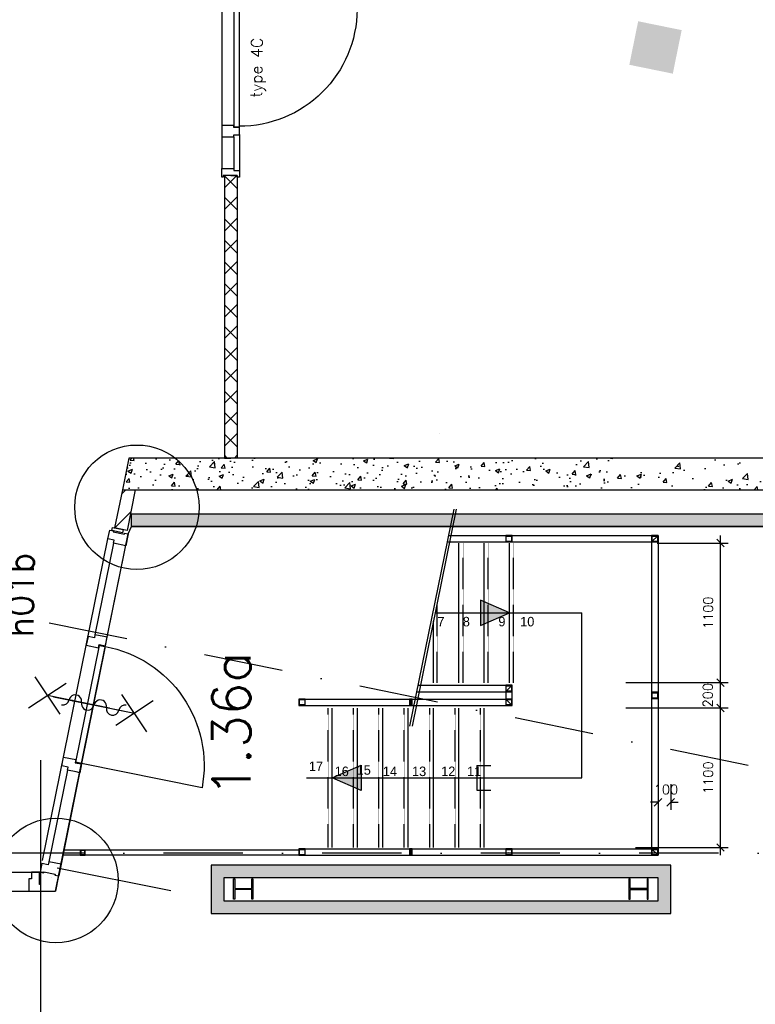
# Model space of a CAD drawing. Extents: x -84256 to 172857, y -58817 to 112048.
# Tile 16 of 90: x 15773 to 21572, y -1714 to 6048. Entities that reach past the tile are written whole.
import ezdxf
from ezdxf.enums import TextEntityAlignment as Align

# ---------------------------------------------------------------- set-up
doc = ezdxf.new("R2010")
doc.units = 0
doc.header["$LTSCALE"] = 50
doc.header["$MEASUREMENT"] = 0
doc.header["$PDMODE"] = 3
doc.header["$PDSIZE"] = 0.001
doc.linetypes.add('DASHDOT', pattern=[25, 12.5, -6.25, 0, -6.25])
doc.linetypes.add('DASHED', pattern=[0.75, 0.5, -0.25])
doc.layers.get('0').update_dxf_attribs({"linetype": 'CONTINUOUS'})
doc.layers.get('DEFPOINTS').update_dxf_attribs({"linetype": 'CONTINUOUS'})
for name, color, linetype in [('_DETAILNUMMERS', 4, 'CONTINUOUS'), ('_DETAILNUMMERSTEKST', 4, 'CONTINUOUS'), ('A--A22--_F123-', 9, 'CONTINUOUS'), ('A--A28--_F-2--', 7, 'CONTINUOUS'), ('A--L$7A-_STRAMIEN', 1, 'DASHDOT'), ('A--L21--_F-2--', 7, 'CONTINUOUS'), ('A--L21A2_ISOLATIE', 1, 'CONTINUOUS'), ('A--L22--', 7, 'CONTINUOUS'), ('A--L22--_F-2--', 7, 'CONTINUOUS'), ('A--L24--', 7, 'CONTINUOUS'), ('A--L28--', 7, 'CONTINUOUS'), ('A--L28--_F-2--', 7, 'CONTINUOUS'), ('A--L31--', 2, 'CONTINUOUS'), ('A--L31--_F-2--', 7, 'CONTINUOUS'), ('A--L31--_F123-', 7, 'CONTINUOUS'), ('A--L32--', 7, 'CONTINUOUS'), ('A--L32--_F123-', 1, 'CONTINUOUS'), ('A--L32--_F123-DRAAIR', 7, 'CONTINUOUS'), ('A--L3A1_VPORTS', 1, 'CONTINUOUS'), ('A--L65--', 7, 'CONTINUOUS'), ('A--L65--_F-23-', 7, 'CONTINUOUS'), ('A--L65--_F123-', 7, 'CONTINUOUS'), ('A--M$1A-_F123-', 1, 'CONTINUOUS'), ('A--T$1A-_F123-_R', 4, 'CONTINUOUS'), ('A--T01A-50_TEKST_0_25MM', 2, 'CONTINUOUS'), ('kolom350x350', 1, 'CONTINUOUS'), ('NIEUWE_INDELING', 2, 'CONTINUOUS'), ('roosters', 1, 'CONTINUOUS'), ('tegels', 253, 'CONTINUOUS'), ('TEKSTKOZIJNMERK', 2, 'CONTINUOUS'), ('vluchttrapd', 1, 'CONTINUOUS'), ('X--LR---_CP', 7, 'CONTINUOUS')]:
    doc.layers.add(name, color=color, linetype=linetype)
doc.layers.add('bruto vloeroppervlak', color=3, linetype='CONTINUOUS', plot=False)
doc.styles.add('ALFA-0_25', font='ROMANS')
doc.styles.add('B-01', font='SIMPLEX.SHX', dxfattribs={"width": 0.8, "height": 4.5})
doc.styles.add('HIEMSTRA', font='romans.shx')
doc.styles.add('TheSans', font='txt')
doc.dimstyles.new('1op2', dxfattribs={"dimscale": 30, "dimtxt": 2.5, "dimasz": 2, "dimexe": 2, "dimexo": 0, "dimgap": 2, "dimtad": 1, "dimdec": 0, "dimzin": 0, "dimdsep": 46, "dimtxsty": 'HIEMSTRA', "dimblk1": 'OBLIQUE', "dimblk2": 'OBLIQUE', "dimsah": 1, "dimcen": -3, "dimdle": 2, "dimclrd": 2, "dimclre": 2, "dimclrt": 3, "dimadec": 0, "dimazin": 0, "dimtfac": 1, "dimtdec": 0, "dimtofl": 0, "dimtmove": 2, "dimatfit": 3, "dimldrblk": 'OBLIQUE', "dimfxl": 1, "dimtvp": 0.833333, "dimtolj": 1, "dimtzin": 0, "dimarcsym": 0})

# ---------------------------------------------------------------- blocks, each defined once
blk = doc.blocks.new('_OBLIQUE')
at = {"color": 0, "linetype": 'ByBlock'}
blk.add_line((-0.5, -0.5), (0.5, 0.5), dxfattribs=at)
blk = doc.blocks.new('*D574')
at = {"layer": 'A--M$1A-_F123-', "color": 2, "lineweight": -2, "transparency": 16777216}
for p, q in [((21297.9, 562.1), (21297.9, 882.2)), ((20551.7, 822.2), (21357.9, 822.2)), ((20551.7, 622.1), (21357.9, 622.1))]:
    blk.add_line(p, q, dxfattribs=at)
at = {"layer": 'DEFPOINTS', "color": 0, "transparency": 16777216}
for p in [(20551.7, 822.2), (21297.9, 822.2), (20551.7, 622.1)]:
    blk.add_point(p, dxfattribs=at)
at = {"layer": 'A--M$1A-_F123-', "color": 2, "lineweight": -2, "transparency": 16777216, "xscale": 60, "yscale": 60, "zscale": 60}
for p, rotation in [((21297.9, 822.2), 90), ((21297.9, 622.1), 270)]:
    blk.add_blockref('_OBLIQUE', p, dxfattribs=dict(at, rotation=rotation))
at = {"layer": 'A--M$1A-_F123-', "color": 3, "transparency": 16777216, "insert": (21197.4, 722.2), "char_height": 75, "attachment_point": 5, "rotation": 90, "style": 'HIEMSTRA'}
blk.add_mtext('\\A1;200', dxfattribs=at)
blk = doc.blocks.new('*D575')
at = {"layer": 'A--M$1A-_F123-', "color": 2, "lineweight": -2, "transparency": 16777216}
for p, q in [((21297.9, 762.2), (21297.9, 1982.2)), ((20797.9, 1922.2), (21357.9, 1922.2)), ((20797.9, 822.2), (21357.9, 822.2))]:
    blk.add_line(p, q, dxfattribs=at)
at = {"layer": 'DEFPOINTS', "color": 0, "transparency": 16777216}
for p in [(20797.9, 1922.2), (21297.9, 1922.2), (20797.9, 822.2)]:
    blk.add_point(p, dxfattribs=at)
at = {"layer": 'A--M$1A-_F123-', "color": 2, "lineweight": -2, "transparency": 16777216, "xscale": 60, "yscale": 60, "zscale": 60}
for p, rotation in [((21297.9, 1922.2), 90), ((21297.9, 822.2), 270)]:
    blk.add_blockref('_OBLIQUE', p, dxfattribs=dict(at, rotation=rotation))
at = {"layer": 'A--M$1A-_F123-', "color": 3, "transparency": 16777216, "insert": (21200.4, 1372.2), "char_height": 75, "attachment_point": 5, "rotation": 90, "style": 'HIEMSTRA'}
blk.add_mtext('\\A1;1100', dxfattribs=at)
blk = doc.blocks.new('*D576')
at = {"layer": 'A--M$1A-_F123-', "color": 2, "lineweight": -2, "transparency": 16777216}
for p, q in [((20576.4, 622.1), (21357.9, 622.1)), ((21297.9, -537.8), (21297.9, 682.1)), ((20627.3, -477.8), (21357.9, -477.8))]:
    blk.add_line(p, q, dxfattribs=at)
at = {"layer": 'DEFPOINTS', "color": 0, "transparency": 16777216}
for p in [(20576.4, 622.1), (21297.9, 622.1), (20627.3, -477.8)]:
    blk.add_point(p, dxfattribs=at)
at = {"layer": 'A--M$1A-_F123-', "color": 2, "lineweight": -2, "transparency": 16777216, "xscale": 60, "yscale": 60, "zscale": 60}
for p, rotation in [((21297.9, 622.1), 90), ((21297.9, -477.8), 270)]:
    blk.add_blockref('_OBLIQUE', p, dxfattribs=dict(at, rotation=rotation))
at = {"layer": 'A--M$1A-_F123-', "color": 3, "transparency": 16777216, "insert": (21200.4, 72.2), "char_height": 75, "attachment_point": 5, "rotation": 90, "style": 'HIEMSTRA'}
blk.add_mtext('\\A1;1100', dxfattribs=at)
blk = doc.blocks.new('DETAILNR')
at = {"layer": '_DETAILNUMMERS'}
blk.add_circle((32.9, -23.2), 490.7, dxfattribs=at)
at = {"layer": 'X--LR---_CP'}
blk.add_point((0, 0), dxfattribs=at)
at = {"layer": '_DETAILNUMMERSTEKST', "style": 'ALFA-0_25'}
blk.add_attdef('DETAILNR', text='', height=200, rotation=90, dxfattribs=at).set_placement((-618.4, 223.8), align=Align.RIGHT)
blk = doc.blocks.new('dr_930type4')
at = {"layer": 'A--L32--_F123-', "color": 1}
for p, q in [((67, 0), (1307, 0)), ((1038, -139), (1322, -139)), ((1057, -93.8), (1307, -93.8))]:
    blk.add_line(p, q, dxfattribs=at)
at = {"layer": 'A--L32--_F123-'}
for points in [[(0, -9), (0, 0), (67, 0), (67, -93.8), (52, -93.8), (52, -139), (0, -139), (0, -121), (12, -121), (12, -9), (0, -9)], [(969, 0), (1055, 0), (1057, 0), (1057, -93.8), (1057, -93.8), (1040, -93.8), (1040, -137), (1038, -139), (986, -139), (984, -137), (984, -93.8), (969, -93.8), (967, -93.8), (967, 0)], [(1374, -9), (1374, 0), (1307, 0), (1307, -93.8), (1322, -93.8), (1322, -139), (1374, -139), (1374, -121), (1362, -121), (1362, -9), (1374, -9)], [(54, -95.6), (54, -135.6), (980.1, -135.6), (977.1, -95.6), (54, -95.6)]]:
    blk.add_lwpolyline(points, close=True, dxfattribs=at)
blk.add_point((1374, 0), dxfattribs=at)
blk.add_point((1374, 0), dxfattribs=at)
at = {"layer": 'A--L32--_F123-DRAAIR', "color": 1}
blk.add_lwpolyline([(54, -135.6), (54, -1065.6, 0.414214), (973, -135.8)], format="xyb", dxfattribs=at)
at = {"layer": 'X--LR---_CP', "color": 1, "linetype": 'Continuous'}
blk.add_point((0, 0), dxfattribs=at)
at = {"layer": 'X--LR---_CP', "color": 1}
blk.add_point((982, 0), dxfattribs=at)
blk = doc.blocks.new('*U872')
at = {"layer": 'A--A22--_F123-', "linetype": 'Continuous'}
h = blk.add_hatch(dxfattribs=at)
h.set_pattern_fill('ALFAKRS', color=256, scale=120, style=0)
h.set_pattern_definition([(45, (-17438.23, -4819.12), (-84.8528, 84.8528), []), (135, (-17438.23, -4819.12), (-84.8528, -84.8528), [])])
h.paths.add_polyline_path([(0, 0), (50, 0), (50, -2226.9), (0, -2226.9), (-50, -2226.9), (-50, 0)])
at = {"layer": 'A--L22--_F-2--', "color": 2, "linetype": 'Continuous'}
for points in [[(0, 0), (-50, 0), (-50, -2226.9), (0, -2226.9)], [(0, 0), (50, 0), (50, -2226.9), (0, -2226.9)]]:
    blk.add_lwpolyline(points, dxfattribs=at)
blk = doc.blocks.new('Q020491-')
at = {"layer": 'A--A28--_F-2--', "linetype": 'Continuous'}
blk.add_hatch(color=3, dxfattribs=at).paths.add_polyline_path([(80, -76), (-80, -76), (-80, -67), (-3, -67), (-3, 67), (-80, 67), (-80, 76), (80, 76), (80, 67), (3, 67), (3, -67), (80, -67)])
at = {"layer": 'A--L28--_F-2--', "color": 3, "linetype": 'Continuous'}
blk.add_lwpolyline([(80, -76), (-80, -76), (-80, -67), (-3, -67), (-3, 67), (-80, 67), (-80, 76), (80, 76), (80, 67), (3, 67), (3, -67), (80, -67)], close=True, dxfattribs=at)
at = {"layer": 'X--LR---_CP', "color": 1, "linetype": 'Continuous'}
for p in [(-3, 0), (0, 0), (3, 0)]:
    blk.add_point(p, dxfattribs=at)
blk = doc.blocks.new('Q021805-')
at = {"layer": 'A--A28--_F-2--'}
for points in [[(21, 21.1), (21, -20.9), (-21, -20.9), (-25, -24.9), (25, -24.9), (25, 25.1)], [(21, 21.1), (25, 25.1), (-25, 25.1), (-25, -24.9), (-21, -20.9), (-21, 21.1)]]:
    blk.add_hatch(color=3, dxfattribs=at).paths.add_polyline_path(points)
at = {"layer": 'A--L28--_F-2--', "color": 3, "linetype": 'Continuous'}
for points in [[(21, 21.1), (21, -20.9), (-21, -20.9), (-25, -24.9), (25, -24.9), (25, 25.1), (21, 21.1)], [(21, 21.1), (25, 25.1), (-25, 25.1), (-25, -24.9), (-21, -20.9), (-21, 21.1), (21, 21.1)]]:
    blk.add_lwpolyline(points, dxfattribs=at)
at = {"layer": 'X--LR---_CP', "color": 4, "linetype": 'Continuous'}
for p in [(-25, 0.1), (0, 0), (25, 0.1)]:
    blk.add_point(p, dxfattribs=at)
blk = doc.blocks.new('trap1d')
at = {"layer": 'NIEUWE_INDELING'}
for points in [[(-1400.3, -709.2), (-1170.3, -610), (-1400.3, -510.8)], [(-1959.1, -1340), (-1939.1, -1340), (-1939.1, -1290), (-1959.1, -1290)], [(-2340.1, -2009.2), (-2570.1, -1910), (-2340.1, -1810.8)], [(-1959.1, -2520), (-1939.1, -2520), (-1939.1, -2470), (-1959.1, -2470)]]:
    blk.add_hatch(color=256, dxfattribs=at).paths.add_polyline_path(points)
at = {"layer": 'A--L24--', "color": 10, "linetype": 'DASHED', "ltscale": 0.01}
for p, q in [((-1536.7, -1160), (-1536.7, -60)), ((-1340.3, -1160), (-1340.3, -60)), ((-1140.3, -1160), (-1140.3, -60)), ((-1740.3, -1160), (-1740.3, -527.8)), ((-2600.1, -2460), (-2600.1, -1360)), ((-2400.1, -2460), (-2400.1, -1360)), ((-2200.1, -2460), (-2200.1, -1360)), ((-2000.1, -2460), (-2000.1, -1360)), ((-1800.1, -2460), (-1800.1, -1360)), ((-1600.1, -2460), (-1600.1, -1360)), ((-1400.1, -2460), (-1400.1, -1360))]:
    blk.add_line(p, q, dxfattribs=at)
at = {"layer": 'A--L31--_F123-', "color": 1, "linetype": 'Continuous'}
for p, q in [((0, 0), (0, -2520)), ((-1663.3, -50), (-50, -50)), ((-1653.1, 0), (-29.1, 0)), ((-50, -50), (0, 0)), ((-50, -40), (-50, -2480)), ((-1904.1, -1231.7), (-1149.9, -1233)), ((-1893.5, -1180), (-1149.9, -1180)), ((-1199.9, -1230), (-1149.9, -1180)), ((-1149.9, -1340), (-1149.9, -1180)), ((-2831.1, -1290), (-1189.9, -1290)), ((-1199.9, -1290), (-1149.9, -1340)), ((-2831.1, -1340), (-1149.9, -1340)), ((-2831.1, -2470), (-50, -2470)), ((-50, -2470), (0, -2520)), ((-2831.1, -2520), (-29.1, -2520))]:
    blk.add_line(p, q, dxfattribs=at)
at = {"layer": 'NIEUWE_INDELING'}
for p, q in [((-1570.3, -1160), (-1570.3, -60)), ((-1370.3, -1160), (-1370.3, -60)), ((-1170.3, -1160), (-1170.3, -60)), ((-1750.1, -610), (-599.9, -610)), ((-599.9, -1910), (-599.9, -610)), ((-1770.3, -1160), (-1770.3, -675.1)), ((-2570.1, -2460), (-2570.1, -1360)), ((-2370.1, -2460), (-2370.1, -1360)), ((-2170.1, -2460), (-2170.1, -1360)), ((-1970.1, -2460), (-1970.1, -1360)), ((-1770.1, -2460), (-1770.1, -1360)), ((-1570.1, -2460), (-1570.1, -1360)), ((-1370.1, -2460), (-1370.1, -1360)), ((-1428, -1812), (-1428, -2008)), ((-1428, -1812), (-1318.9, -1812)), ((-2770.1, -1910), (-599.9, -1910)), ((-1428, -2008), (-1318.9, -2008))]:
    blk.add_line(p, q, dxfattribs=at)
for points in [[(-1400.3, -709.2), (-1170.3, -610), (-1400.3, -510.8)], [(-1959.1, -1340), (-1939.1, -1340), (-1939.1, -1290), (-1959.1, -1290)], [(-2340.1, -2009.2), (-2570.1, -1910), (-2340.1, -1810.8)], [(-1959.1, -2520), (-1939.1, -2520), (-1939.1, -2470), (-1959.1, -2470)]]:
    blk.add_lwpolyline(points, close=True, dxfattribs=at)
at = {"layer": 'roosters', "linetype": 'Continuous'}
for p, q in [((-1610.8, 208.1), (-1959.1, -1501.8)), ((-1590.4, 208.1), (-1938.7, -1501.8))]:
    blk.add_line(p, q, dxfattribs=at)
at = {"layer": 'vluchttrapd', "ltscale": 10}
blk.add_line((-1200, -1180), (-1200, -1340), dxfattribs=at)
at = {"layer": 'A--L28--', "color": 1}
for p in [(-25, -25.1), (-1174.9, -25.1), (-1174.9, -1205.1), (-25, -1260.1), (-2806.1, -1315.1), (-1174.9, -1315.1), (-2806.1, -2495.1), (-1174.9, -2495.1), (-25, -2495.1)]:
    blk.add_blockref('Q021805-', p, dxfattribs=at)
at = {"layer": 'A--T01A-50_TEKST_0_25MM', "style": 'TheSans'}
for s, p in [('7', (-1710.9, -678.8)), ('8', (-1510.9, -678.8)), ('9', (-1230.7, -678.8)), ('10', (-1030.7, -678.8)), ('17', (-2696.4, -1819.1)), ('16', (-2493.2, -1859)), ('15', (-2319.8, -1848.3)), ('14', (-2113.4, -1859)), ('13', (-1883.4, -1859)), ('12', (-1653.4, -1859)), ('11', (-1448.9, -1859))]:
    blk.add_text(s, height=75, rotation=360, dxfattribs=at).set_placement(p, align=Align.MIDDLE_CENTER)
blk = doc.blocks.new('*D634')
at = {"layer": 'A--M$1A-_F123-', "color": 2, "lineweight": -2, "transparency": 16777216}
for p, q in [((20805.3, 21.3), (20805.3, -181.8)), ((20905.4, 21.3), (20905.4, -181.8)), ((20805.3, -121.8), (20745.3, -121.8)), ((20905.4, -121.8), (20965.4, -121.8))]:
    blk.add_line(p, q, dxfattribs=at)
at = {"layer": 'DEFPOINTS', "color": 0, "transparency": 16777216}
for p in [(20805.3, 21.3), (20905.4, 21.3), (20905.4, -121.8)]:
    blk.add_point(p, dxfattribs=at)
at = {"layer": 'A--M$1A-_F123-', "color": 2, "lineweight": -2, "transparency": 16777216, "xscale": 60, "yscale": 60, "zscale": 60}
blk.add_blockref('_OBLIQUE', (20805.3, -121.8), dxfattribs=at)
at = {"layer": 'A--M$1A-_F123-', "color": 2, "lineweight": -2, "transparency": 16777216, "xscale": 60, "yscale": 60, "zscale": 60, "rotation": 180}
blk.add_blockref('_OBLIQUE', (20905.4, -121.8), dxfattribs=at)
at = {"layer": 'A--M$1A-_F123-', "color": 3, "transparency": 16777216, "insert": (20867.6, -21.3), "char_height": 75, "attachment_point": 5, "style": 'HIEMSTRA'}
blk.add_mtext('\\A1;100', dxfattribs=at)
blk = doc.blocks.new('S060204-')
at = {"layer": 'A--L65--_F-23-', "color": 255}
blk.add_circle((0, 0), 0.0123, dxfattribs=at)
at = {"layer": 'A--L65--_F123-', "color": 1, "linetype": 'Continuous'}
for points in [[(-1.25, 6.25), (1.25, 3.75)], [(1.25, 6.25), (-1.25, 3.75)], [(0, 0), (0, 5)]]:
    blk.add_lwpolyline(points, dxfattribs=at)
blk = doc.blocks.new('S060205A')
at = {"layer": 'A--L65--_F-23-', "color": 255}
blk.add_circle((0, -0.0123), 0.0123, dxfattribs=at)
at = {"layer": 'A--L65--_F123-', "color": 1, "linetype": 'Continuous'}
blk.add_lwpolyline([(0, -0.0123), (0, 6.2377)], dxfattribs=at)
for points in [[(-0.5, 5.7377, 0.41), (0, 5.2377)], [(0, 4.2377, 1), (0, 5.2377)], [(0, 4.2377, 1), (0, 3.2377)], [(0, 2.2377, 1), (0, 3.2377)], [(0, 2.2377, 1), (0, 1.2377)], [(0.5, 0.7377, 0.41), (0, 1.2377)]]:
    blk.add_lwpolyline(points, format="xyb", dxfattribs=at)
at = {"layer": 'A--L65--', "xscale": -1}
blk.add_blockref('S060204-', (0, 1.4877), dxfattribs=at)
blk.add_blockref('S060204-', (0, 1.4877), dxfattribs=at)
at = {"layer": 'A--L65--', "rotation": 180}
blk.add_blockref('S060204-', (0, 4.4877), dxfattribs=at)
blk.add_blockref('S060204-', (0, 4.4877), dxfattribs=at)

msp = doc.modelspace()

# ---------------------------------------------------------------- hatches: boundary and pattern name
at = {"layer": 'A--L21A2_ISOLATIE', "linetype": 'Continuous', "ltscale": 10}
h = msp.add_hatch(dxfattribs=at)
h.set_pattern_fill('AR-CONC', color=256, scale=50, style=0)
h.set_pattern_definition([(50, (-1344.1, 273.75), (358.63, -31.376), [37.5, -412.5]), (355, (-1344.1, 273.75), (-69.3757, 376.096), [30, -330]), (100.4514, (-1314.22, 271.13), (289.2547, 344.72), [31.87, -350.571]), (46.1842, (-1344.1, 373.75), (533.6205, -82.7595), [56.25, -618.75]), (96.6356, (-1299.64, 366.85), (467.331, 487.059), [47.805, -525.856]), (351.1842, (-1344.1, 373.75), (467.331, 487.059), [45, -495]), (21, (-1294.1, 348.75), (298.4535, -201.3094), [37.5, -412.5]), (326, (-1294.1, 348.75), (121.6577, 362.575), [30, -330]), (71.4514, (-1269.24, 331.97), (420.1113, 161.2652), [31.87, -350.571]), (37.5, (-1344.11, 273.75), (6.0799, 166.4469), [0, -326, 0, -335, 0, -331.25]), (7.5, (-1344.1, 273.75), (131.5348, 197.2059), [0, -191, 0, -318.5, 0, -126.25]), (327.5, (-1455.61, 273.75), (266.9112, -11.27744), [0, -125, 0, -390, 0, -517.5]), (317.5, (-1505.6, 273.75), (291.593, 50.0525), [0, -162.5, 0, -259, 0, -367.5])])
h.paths.add_polyline_path([(16633.7, 2592.2), (16582.8, 2342.2), (23600.1, 2342.2), (23600.1, 2592.2)])
at = {"layer": 'A--L31--', "linetype": 'Continuous', "ltscale": 10}
msp.add_hatch(color=256, dxfattribs=at).paths.add_polyline_path([(23600.7, 2051.9), (16654.5, 2051.9), (16654.5, 2152.2), (23600.7, 2152.2)])
at = {"layer": 'kolom350x350', "linetype": 'Continuous'}
msp.add_hatch(color=53, dxfattribs=at).paths.add_polyline_path([(20579.1, 5692.2), (20922, 5622.3), (20991.9, 5965.3), (20648.9, 6035.2)])
at = {"layer": 'NIEUWE_INDELING'}
h = msp.add_hatch(dxfattribs=at)
h.set_pattern_fill('AR-CONC', color=1, scale=50, angle=-78.48629, style=0)
h.set_pattern_definition([(50, (191320.78, -9005.72), (358.6301, -31.37607), [37.5, -412.5]), (355, (191320.78, -9005.72), (-69.3757, 376.0961), [30, -330]), (100.4514, (191350.67, -9008.34), (289.2547, 344.7198), [31.8701, -350.57106]), (46.1842, (191320.8, -8905.72), (533.6205, -82.7595), [56.25, -618.75]), (96.6356, (191365.25, -8912.6), (467.3314, 487.059), [47.8051, -525.8565]), (351.1842, (191320.8, -8905.7), (467.331, 487.0593), [45, -495]), (21, (191370.78, -8930.72), (298.45353, -201.30945), [37.5, -412.5]), (326, (191370.78, -8930.72), (121.6577, 362.575), [30, -330]), (71.4514, (191395.65, -8947.5), (420.1113, 161.26525), [31.8701, -350.57106]), (37.5, (191320.78, -9005.72), (6.07993, 166.44693), [0, -326, 0, -335, 0, -331.25]), (7.5, (191320.78, -9005.72), (131.53477, 197.20586), [0, -191, 0, -318.5, 0, -126.25]), (327.5, (191209.28, -9005.72), (266.91122, -11.27744), [0, -125, 0, -390, 0, -517.5]), (317.5, (191159.28, -9005.72), (291.5931, 50.0525), [0, -162.5, 0, -259, 0, -367.5])])
h.paths.add_polyline_path([(20597.9, 2342.2), (16607.6, 2342.2), (16607.6, 2592.2), (20597.9, 2592.2)])
h = msp.add_hatch(color=256, dxfattribs=at)
h.paths.add_polyline_path([(16250.2, -537.8), (16290.2, -537.8), (16290.2, -497.8), (16250.2, -497.8)])
h.paths.add_polyline_path([(16254.2, -533.8), (16286.2, -533.8), (16286.2, -501.8), (16254.2, -501.8)], flags=16)
at = {"layer": 'tegels', "linetype": 'Continuous'}
h = msp.add_hatch(color=2, dxfattribs=at)
h.paths.add_polyline_path([(17382.3, -897.8), (20805.3, -897.8), (20805.3, -717.8), (17382.3, -717.8)], flags=16)
h.paths.add_polyline_path([(17282.3, -997.8), (20905.3, -997.8), (20905.3, -617.8), (17282.3, -617.8)])

# ---------------------------------------------------------------- linework, layer by layer
at = {"layer": 'A--L$7A-_STRAMIEN'}
for p, q in [((25192, -579.8), (5459.9, 3439.7)), ((27532.8, -522.8), (5094, -522.8))]:
    msp.add_line(p, q, dxfattribs=at)
at = {"layer": 'A--L21--_F-2--', "color": 3, "linetype": 'Continuous'}
for p, q in [((16582.8, 2342.2), (16682.1, 2342.2)), ((16682.1, 2342.2), (16620.2, 2021.5)), ((16643.4, 2141.9), (16643.4, 2141.9)), ((16620.2, 2021.5), (16521, 2041.9))]:
    msp.add_line(p, q, dxfattribs=at).dxf.unprotected_set("ltscale", 0)
msp.add_lwpolyline([(16582.8, 2342.2), (16582.8, 2342.2), (16521, 2041.9), (16521, 2041.9)], dxfattribs=at).dxf.unprotected_set("ltscale", 0)
at = {"layer": 'A--L21A2_ISOLATIE', "color": 2, "linetype": 'Continuous', "ltscale": 10}
msp.add_lwpolyline([(16633.7, 2592.2), (16582.8, 2342.2), (23600.1, 2342.2), (23600.1, 2592.2)], close=True, dxfattribs=at)
at = {"layer": 'A--L31--', "color": 1, "linetype": 'Continuous', "ltscale": 10}
for p, q in [((16575.9, 2308.4), (16609.8, 2342.2)), ((16521.9, 2042.2), (16648.7, 2169))]:
    msp.add_line(p, q, dxfattribs=at)
at = {"layer": 'A--L31--', "color": 2, "linetype": 'Continuous'}
msp.add_line((16099, -609.5), (16002, -589.7), dxfattribs=at)
at = {"layer": 'A--L31--', "linetype": 'Continuous', "ltscale": 10}
msp.add_lwpolyline([(23600.7, 2051.9), (16654.5, 2051.9), (16654.5, 2152.2), (23600.7, 2152.2)], close=True, dxfattribs=at)
at = {"layer": 'A--L31--', "color": 2, "linetype": 'Continuous'}
for points in [[(16629.4, 1994.3), (16610.4, 1901.2), (16513.4, 1921), (16518.4, 1945.4), (16468.4, 1955.6), (16482.4, 2024.2), (16511.8, 2018.2), (16510, 2009.4), (16598.2, 1991.5), (16600, 2000.3)], [(16311.5, 1185.3), (16297.6, 1116.7), (16394.6, 1097), (16399.6, 1121.5), (16449.5, 1111.3), (16463.5, 1179.9), (16435.6, 1185.6), (16435.6, 1185.6), (16366.5, 1199.6), (16361.5, 1175.1)], [(16447.5, 1106.6), (16259.9, 185.5), (16215.8, 194.5), (16403.4, 1115.6)], [(16104, 166.3), (16117.9, 234.8), (16215, 215.1), (16210, 190.6), (16259.9, 180.4), (16246, 111.8), (16218.1, 117.5), (16218.1, 117.5), (16149, 131.6), (16153.9, 156.1)], [(16080.1, -702.6), (16099, -609.5), (16002, -589.7), (15997, -614.2), (15947.1, -604), (15933.1, -672.6), (15962.5, -678.6), (15964.3, -669.8), (16052.5, -687.7), (16050.7, -696.6)], [(15930.1, -672.8), (15865.1, -672.7), (15865.1, -723.7), (15844.1, -723.7), (15844.1, -822.7), (15917.1, -822.8), (15939.1, -822.8), (15939.1, -807.8), (15939.1, -768.8), (15930.1, -768.8)]]:
    msp.add_lwpolyline(points, close=True, dxfattribs=at)
at = {"layer": 'A--L31--_F-2--', "color": 2, "linetype": 'Continuous'}
msp.add_lwpolyline([(16584.7, 2003.6), (16500.4, 2020.6), (16505.3, 2045.1), (16589.6, 2028.1)], close=True, dxfattribs=at)
at = {"layer": 'A--L31--_F123-', "color": 1, "linetype": 'Continuous'}
for p, q in [((15952, -579.5), (16468.4, 1955.6)), ((16458.5, 1155.4), (16629.4, 1994.3)), ((16513.4, 1920.9), (16366.5, 1199.6)), ((16149, 131.6), (16002, -589.7)), ((16251, 136.3), (16080.2, -702.6)), ((14203.1, -672.8), (15969.7, -672.5)), ((14224.1, -822.8), (16055.5, -822.8))]:
    msp.add_line(p, q, dxfattribs=at)
msp.add_lwpolyline([(16447.6, 1106.6, -0.414214), (17210.4, -8.1), (16259.9, 185.5)], format="xyb", dxfattribs=at)
at = {"layer": 'A--L3A1_VPORTS'}
for p, q in [((15939.1, -2555.8, -9.5), (15939.1, 211.7, -9.5)), ((16149, 131.6), (16149, 131.6)), ((16080.1, -702.6), (16055.5, -822.8))]:
    msp.add_line(p, q, dxfattribs=at)
at = {"layer": 'bruto vloeroppervlak'}
msp.add_lwpolyline([(12232.2, 22205.5), (7541.3, -822.8), (13061.5, -822.8), (13061.5, -997.8), (14130.3, -997.8), (14130.3, -822.7), (16055.5, -822.8), (16629.4, 1994.3), (16654.5, 2051.9), (25521.6, 2051.9), (31625.1, 32015.2)], dxfattribs=at)
at = {"layer": 'NIEUWE_INDELING', "extrusion": (-0.099166, 0.151804, 0.983423)}
msp.add_line((16965.7, -819.4, 202.9), (16067.4, -641.6), dxfattribs=at)
at = {"layer": 'NIEUWE_INDELING'}
for points in [[(16250.2, -537.8), (16290.2, -537.8), (16290.2, -497.8), (16250.2, -497.8)], [(16254.2, -533.8), (16286.2, -533.8), (16286.2, -501.8), (16254.2, -501.8)]]:
    msp.add_lwpolyline(points, close=True, dxfattribs=at)
at = {"layer": 'NIEUWE_INDELING', "color": 2}
for points in [[(17282.3, -997.8), (20905.3, -997.8), (20905.3, -617.8), (17282.3, -617.8)], [(17382.3, -897.8), (20805.3, -897.8), (20805.3, -717.8), (17382.3, -717.8)]]:
    msp.add_lwpolyline(points, close=True, dxfattribs=at)
at = {"layer": 'roosters', "linetype": 'Continuous'}
for p, q in [((17974.1, -537.8), (16113.5, -538)), ((17974.1, -497.8), (16121.7, -498))]:
    msp.add_line(p, q, dxfattribs=at)
at = {"layer": 'X--LR---_CP', "linetype": 'Continuous'}
msp.add_point((19086.3, 2788.5), dxfattribs=at)

# ---------------------------------------------------------------- block references
at = {"layer": 'A--L21A2_ISOLATIE', "linetype": 'Continuous', "ltscale": 10}
ref = msp.add_blockref('DETAILNR', (16664.8, 2227.7, -0.6), dxfattribs=dict(at, rotation=359.4938626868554))
ref.add_attrib('DETAILNR', 'h01b', dxfattribs={"layer": '_DETAILNUMMERSTEKST', "height": 200, "rotation": 89.49386, "style": 'ALFA-0_25'}).set_placement((15885.6, 1846.6, -0.6), align=Align.RIGHT)
ref = msp.add_blockref('DETAILNR', (16025.9, -714.2), dxfattribs=dict(at, rotation=359.4938626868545))
ref.add_attrib('DETAILNR', 'h02b', dxfattribs={"layer": '_DETAILNUMMERSTEKST', "height": 200, "rotation": 89.49386, "style": 'ALFA-0_25'}).set_placement((15409.6, -1063), align=Align.RIGHT)
at = {"layer": 'A--L22--', "linetype": 'Continuous'}
msp.add_blockref('*U872', (17438.2, 4819.1), dxfattribs=at)
at = {"layer": 'A--L28--', "color": 1, "linetype": 'Continuous', "rotation": 90}
msp.add_blockref('Q020491-', (17535.1, -805.4), dxfattribs=at)
at = {"layer": 'A--L28--', "color": 1, "linetype": 'Continuous', "xscale": -1, "rotation": 270}
msp.add_blockref('Q020491-', (20652.5, -805.4), dxfattribs=at)
at = {"layer": 'A--L32--', "linetype": 'Continuous', "xscale": -1, "rotation": 90}
msp.add_blockref('dr_930type4', (17367.2, 6181.1), dxfattribs=at)
at = {"layer": 'A--L3A1_VPORTS'}
msp.add_blockref('trap1d', (20805.3, 1981.4), dxfattribs=at)
at = {"layer": 'A--L65--', "xscale": 100, "yscale": 100, "zscale": 2, "rotation": 258.4860727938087}
msp.add_blockref('S060205A', (16041.3, 709.7), dxfattribs=at)

# ---------------------------------------------------------------- texts
at = {"layer": 'A--T$1A-_F123-_R', "style": 'ALFA-0_25'}
msp.add_text('1.36a', height=300, rotation=90, dxfattribs=at).set_placement((17591.6, -78.4))
at = {"layer": 'TEKSTKOZIJNMERK', "style": 'B-01'}
msp.add_text('type 4C', height=90, rotation=89.37851, dxfattribs=at).set_placement((17682.7, 5433.7))

# ---------------------------------------------------------------- dimensions: what is measured, and where the dimension line sits
at = {"layer": 'A--M$1A-_F123-'}
for base, p1, p2, picture, middle in [((21297.9, 1922.2), (20797.9, 822.2), (20797.9, 1922.2), '*D575', (21200.4, 1372.2)), ((21297.9, 622.1), (20627.3, -477.8), (20576.4, 622.1), '*D576', (21200.4, 72.2))]:
    dim = msp.add_linear_dim(base=base, p1=p1, p2=p2, angle=270, dimstyle='1op2', dxfattribs=at)
    dim.commit()
    dim.dimension.update_dxf_attribs({"geometry": picture, "text_midpoint": middle})
for base, p1, p2, angle, picture, middle in [((21297.9, 822.2), (20551.7, 622.1), (20551.7, 822.2), 270, '*D574', (21197.4, 722.2)), ((20905.4, -121.8), (20805.3, 21.3), (20905.4, 21.3), 180, '*D634', (20867.6, -21.3))]:
    dim = msp.add_linear_dim(base=base, p1=p1, p2=p2, angle=angle, dimstyle='1op2', dxfattribs=at)
    dim.commit()
    dim.dimension.update_dxf_attribs({"geometry": picture, "text_midpoint": middle, "dimtype": 160})

doc.saveas('drawing.dxf')
